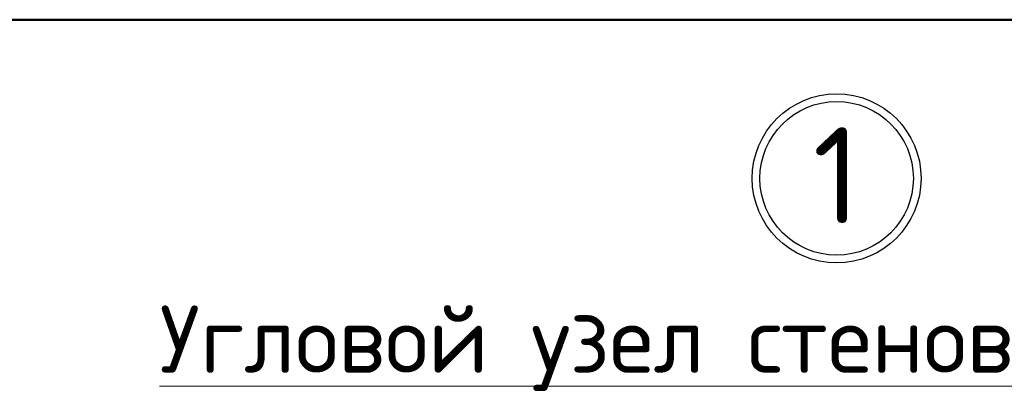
# Model space of a CAD drawing. Header units: millimetres. Extents: x 2842173 to 10151342, y -218675 to 375325.
# Tile 76 of 107: x 2931385 to 2936517, y 135275 to 137225. Entities that reach past the tile are written whole.
import ezdxf

# ---------------------------------------------------------------- set-up
doc = ezdxf.new("R2010")
doc.units = ezdxf.units.MM
doc.layers.add('Аннотация_Ном._пера__7', color=7, linetype='Continuous', lineweight=15)
doc.styles.add('ICOCPEUR', font='isocpeur.ttf')

# ---------------------------------------------------------------- blocks, each defined once
blk = doc.blocks.new('*U20')
at = {"lineweight": 50}
blk.add_line((0, 287), (395, 287), dxfattribs=at)

msp = doc.modelspace()

# ---------------------------------------------------------------- linework, layer by layer
msp.add_circle((2935643.048, 136399.121), 440)
at = {"lineweight": 30}
msp.add_circle((2935643.048, 136399.121), 400, dxfattribs=at)

# ---------------------------------------------------------------- block references
at = {"color": 0, "ltscale": 30, "xscale": 100, "yscale": 100, "zscale": 100}
msp.add_blockref('*U20', (2930484.712, 108524.819), dxfattribs=at)

# ---------------------------------------------------------------- texts
at = {"insert": (2935518.437, 136415.031), "char_height": 500, "attachment_point": 4, "style": 'ICOCPEUR'}
msp.add_mtext('\\A1;1', dxfattribs=at)
at = {"layer": 'Аннотация_Ном._пера__7', "color": 5, "linetype": 'Continuous', "lineweight": 15, "insert": (2932112.919, 135736.81), "char_height": 350, "attachment_point": 1, "style": 'ICOCPEUR'}
msp.add_mtext('\\A1;{\\LУгловой узел стеновых СП}', dxfattribs=at)

doc.saveas('drawing.dxf')
